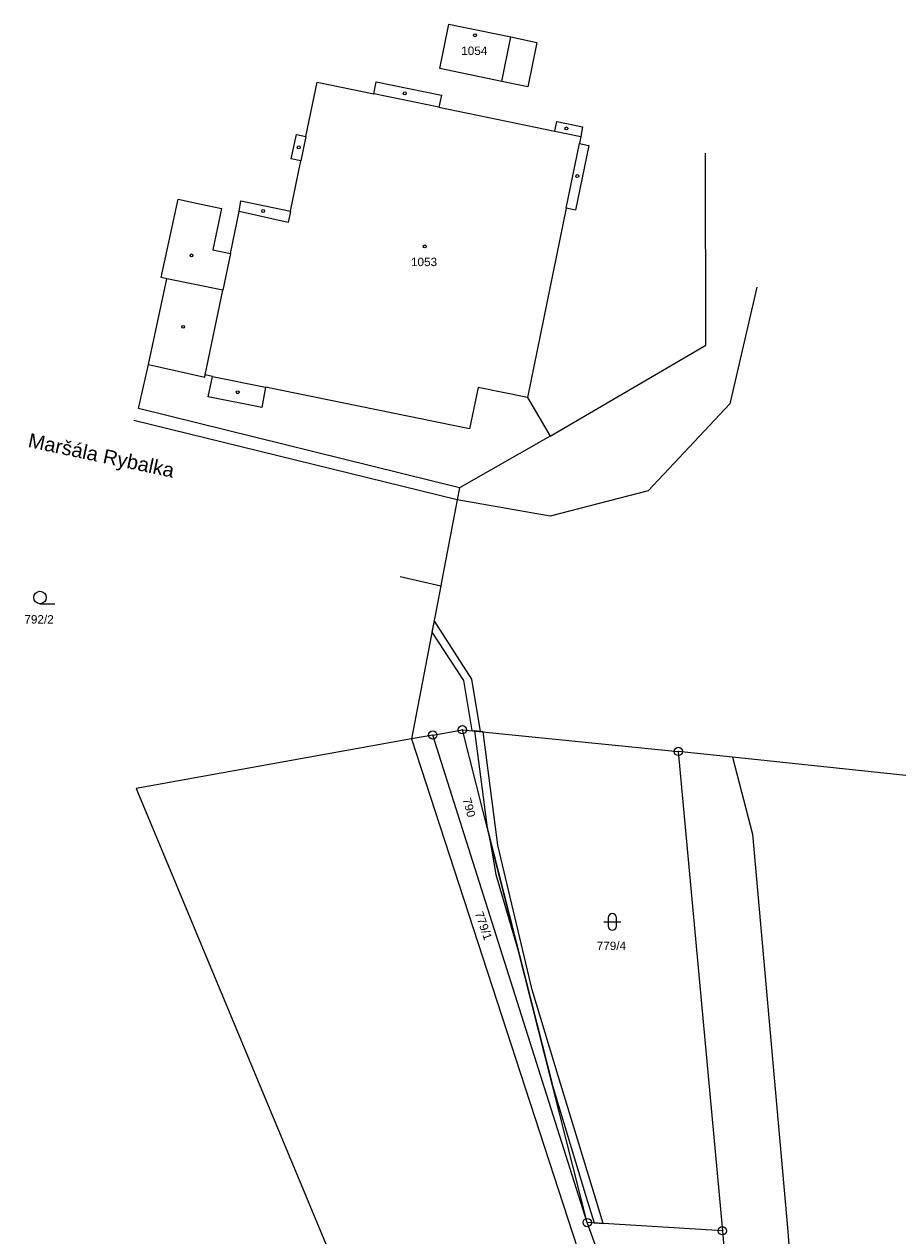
# Model space of a CAD drawing. Header units: metres. Extents: x -747283 to -746243, y -1022515 to -1021544.
# Tile 13 of 43: x -747282 to -747178, y -1021688 to -1021544. Entities that reach past the tile are written whole.
import ezdxf
from ezdxf.enums import TextEntityAlignment as Align

# ---------------------------------------------------------------- set-up
doc = ezdxf.new("R2010")
doc.units = ezdxf.units.M
doc.header["$MEASUREMENT"] = 0
for name, color, linetype in [('1008', 251, 'CONTINUOUS'), ('105', 251, 'CONTINUOUS'), ('18', 251, 'CONTINUOUS'), ('21800', 251, 'CONTINUOUS'), ('21900', 251, 'CONTINUOUS'), ('23700', 251, 'CONTINUOUS'), ('304', 251, 'CONTINUOUS'), ('316', 251, 'CONTINUOUS'), ('402', 251, 'CONTINUOUS'), ('404', 251, 'CONTINUOUS')]:
    doc.layers.add(name, color=color, linetype=linetype)
doc.styles.add('Arial', font='arial.ttf', dxfattribs={"height": 1})
doc.styles.get("Standard").update_dxf_attribs({"font": 'arial.ttf'})

# ---------------------------------------------------------------- blocks, each defined once
blk = doc.blocks.new('4_02$0')
at = {"layer": '404', "linetype": 'Continuous'}
blk.add_circle((-0.01, 0), 0.175, dxfattribs=at)
blk = doc.blocks.new('3_04$4')
at = {"layer": '304', "linetype": 'Continuous'}
blk.add_line((0.01, 0), (1.76, 0), dxfattribs=at)
blk.add_circle((0.01, 0.75), 0.75, dxfattribs=at)
blk = doc.blocks.new('3_16$6')
at = {"layer": '316', "linetype": 'Continuous'}
for p, q in [((-0.5, 1.5), (-0.5, 0.5)), ((0.5, 0.5), (0.5, 1.5)), ((-1, 1), (1, 1))]:
    blk.add_line(p, q, dxfattribs=at)
for centre, start, end in [((0, 1.5), 0, 180), ((0, 0.5), 180, 359.9879)]:
    blk.add_arc(centre, 0.5, start, end, dxfattribs=at)
blk = doc.blocks.new('1_05$21')
at = {"layer": '105', "linetype": 'Continuous'}
for radius in [0.5, 0.0303]:
    blk.add_circle((0, 0), radius, dxfattribs=at)

msp = doc.modelspace()

# ---------------------------------------------------------------- linework, layer by layer
at = {"layer": '21800'}
for p, q in [((-747225.16, -1021550.57), (-747224.07, -1021545.27)), ((-747232.64, -1021553.63), (-747240.4, -1021552.03)), ((-747248.46, -1021557.11), (-747249.07, -1021560.04)), ((-747218.85, -1021556.48), (-747215.74, -1021557.12)), ((-747217.5, -1021565.66), (-747215.91, -1021557.96)), ((-747250.58, -1021567.38), (-747256.42, -1021566.06)), ((-747250.29, -1021566.01), (-747250.58, -1021567.38)), ((-747257.45, -1021571.07), (-747258.36, -1021575.44)), ((-747267.19, -1021584.29), (-747265.01, -1021574.07)), ((-747194.8, -1021575.08), (-747198.01, -1021588.94)), ((-747259.57, -1021585.69), (-747260.44, -1021585.52)), ((-747260.08, -1021588.12), (-747259.57, -1021585.69)), ((-747259.57, -1021585.69), (-747253.28, -1021586.99)), ((-747253.28, -1021586.99), (-747253.73, -1021589.41)), ((-747228.99, -1021591.95), (-747253.28, -1021586.99)), ((-747227.97, -1021587), (-747228.99, -1021591.95)), ((-747222.08, -1021588.2), (-747227.97, -1021587)), ((-747253.73, -1021589.41), (-747260.08, -1021588.12)), ((-747198.01, -1021588.94), (-747207.73, -1021599.3)), ((-747230.46, -1021600.37), (-747268.94, -1021590.94)), ((-747219.4, -1021602.33), (-747230.46, -1021600.37)), ((-747207.73, -1021599.3), (-747219.4, -1021602.33)), ((-747197.72, -1021631.02), (-747195.32, -1021640.21)), ((-747195.32, -1021640.21), (-747191.12, -1021687.51)), ((-747191.12, -1021687.51), (-747184.63, -1021770.42))]:
    msp.add_line(p, q, dxfattribs=at)
at = {"layer": '21900'}
for p, q in [((-747268.37, -1021589.53), (-747267.19, -1021584.29)), ((-747230.19, -1021598.96), (-747268.37, -1021589.53)), ((-747219.39, -1021592.81), (-747230.19, -1021598.96)), ((-747237.24, -1021609.53), (-747232.42, -1021610.61)), ((-747232.42, -1021610.61), (-747235.92, -1021628.85)), ((-747233.37, -1021628.39), (-747229.85, -1021627.76)), ((-747229.85, -1021627.76), (-747204.15, -1021630.34)), ((-747214.99, -1021686.44), (-747229.85, -1021627.76)), ((-747235.92, -1021628.85), (-747268.66, -1021634.76)), ((-747233.37, -1021628.39), (-747235.92, -1021628.85)), ((-747235.92, -1021628.85), (-747197.21, -1021747.65)), ((-747214.99, -1021686.44), (-747233.37, -1021628.39)), ((-747204.15, -1021630.34), (-747198.91, -1021687.42)), ((-747193.6, -1021745.32), (-747214.99, -1021686.44)), ((-747198.91, -1021687.42), (-747214.99, -1021686.44)), ((-747198.91, -1021687.42), (-747193.6, -1021745.32))]:
    msp.add_line(p, q, dxfattribs=at)
for points in [[(-747225.16, -1021550.57), (-747232.53, -1021549.05), (-747231.45, -1021543.76), (-747224.07, -1021545.27), (-747220.99, -1021545.93), (-747222.06, -1021551.2), (-747225.16, -1021550.57)], [(-747262.05, -1021564.94), (-747258.52, -1021565.69), (-747259.56, -1021570.63), (-747257.45, -1021571.07), (-747256.42, -1021566.06), (-747256.22, -1021564.78), (-747250.29, -1021566.01), (-747249.07, -1021560.04), (-747250.23, -1021559.79), (-747249.6, -1021556.87), (-747248.46, -1021557.11), (-747247.13, -1021550.64), (-747240.4, -1021552.03), (-747240.11, -1021550.6), (-747232.35, -1021552.2), (-747232.64, -1021553.63), (-747218.85, -1021556.48), (-747218.62, -1021555.35), (-747215.56, -1021555.96), (-747215.74, -1021557.12), (-747215.91, -1021557.96), (-747214.79, -1021558.19), (-747216.37, -1021565.89), (-747217.5, -1021565.66), (-747222.08, -1021588.2), (-747219.39, -1021592.81)], [(-747219.39, -1021592.81), (-747200.89, -1021581.99), (-747200.91, -1021559.11)], [(-747267.19, -1021584.29), (-747260.5, -1021585.79), (-747260.44, -1021585.52), (-747258.36, -1021575.44), (-747265.01, -1021574.07), (-747265.69, -1021573.93), (-747263.67, -1021564.6), (-747262.05, -1021564.94)], [(-747230.19, -1021598.96), (-747230.46, -1021600.37), (-747232.18, -1021609.33), (-747232.42, -1021610.61)], [(-747148.21, -1021636.29), (-747164.72, -1021634.53), (-747197.72, -1021631.02), (-747204.15, -1021630.34)], [(-747268.66, -1021634.76), (-747241.59, -1021699.86), (-747225.19, -1021739.24), (-747192.01, -1021813.26)]]:
    msp.add_lwpolyline(points, dxfattribs=at)
at = {"layer": '23700'}
for points in [[(-747233.21, -1021614.75), (-747233.48, -1021616.15), (-747229.71, -1021621.9), (-747228.72, -1021627.87), (-747227.69, -1021627.98), (-747228.73, -1021621.73), (-747233.21, -1021614.75)], [(-747214.14, -1021683.13), (-747218.44, -1021668.96), (-747221.55, -1021658.74), (-747225.61, -1021641.52), (-747227.36, -1021628.01), (-747228.39, -1021627.91), (-747226.89, -1021639.46), (-747219.06, -1021670.39), (-747215.1, -1021683.43), (-747214.17, -1021686.49), (-747213.1, -1021686.56), (-747214.14, -1021683.13)], [(-747222.98, -1021654.87), (-747226.6, -1021640.6), (-747225.87, -1021644.98), (-747222.98, -1021654.87)]]:
    msp.add_lwpolyline(points, close=True, dxfattribs=at)

# ---------------------------------------------------------------- block references
at = {"layer": '105'}
for p in [(-747233.37, -1021628.39), (-747229.85, -1021627.76), (-747204.15, -1021630.34), (-747214.99, -1021686.44), (-747198.91, -1021687.42)]:
    msp.add_blockref('1_05$21', p, dxfattribs=at)
at = {"layer": '304'}
msp.add_blockref('3_04$4', (-747280.12, -1021612.77), dxfattribs=at)
at = {"layer": '316'}
msp.add_blockref('3_16$6', (-747212, -1021651.64), dxfattribs=at)
at = {"layer": '402'}
for p in [(-747236.69, -1021551.99), (-747217.45, -1021556.16), (-747249.31, -1021558.42), (-747216.16, -1021561.84), (-747253.54, -1021566), (-747262.07, -1021571.29), (-747263.06, -1021579.79), (-747256.56, -1021587.58)]:
    msp.add_blockref('4_02$0', p, dxfattribs=at)
at = {"layer": '404'}
for p in [(-747228.33, -1021545.07), (-747234.31, -1021570.21)]:
    msp.add_blockref('4_02$0', p, dxfattribs=at)

# ---------------------------------------------------------------- texts
at = {"layer": '1008'}
msp.add_text('Maršála Rybalka', height=1.7, rotation=348, dxfattribs=at).set_placement((-747272.81, -1021595.09), align=Align.MIDDLE_CENTER)
at = {"layer": '18', "style": 'Arial'}
for s, p in [('1054', (-747228.43, -1021546.92)), ('1053', (-747234.41, -1021572.06)), ('792/2', (-747280.22, -1021614.62)), ('779/4', (-747212.11, -1021653.49))]:
    msp.add_text(s, height=1, dxfattribs=at).set_placement(p, align=Align.MIDDLE_CENTER)
for s, rotation, p in [('790', 285, (-747229.81, -1021637.23)), ('779/1', 289, (-747228.08, -1021651.35))]:
    msp.add_text(s, height=1, rotation=rotation, dxfattribs=at).set_placement(p, align=Align.BOTTOM_CENTER)

doc.saveas('drawing.dxf')
